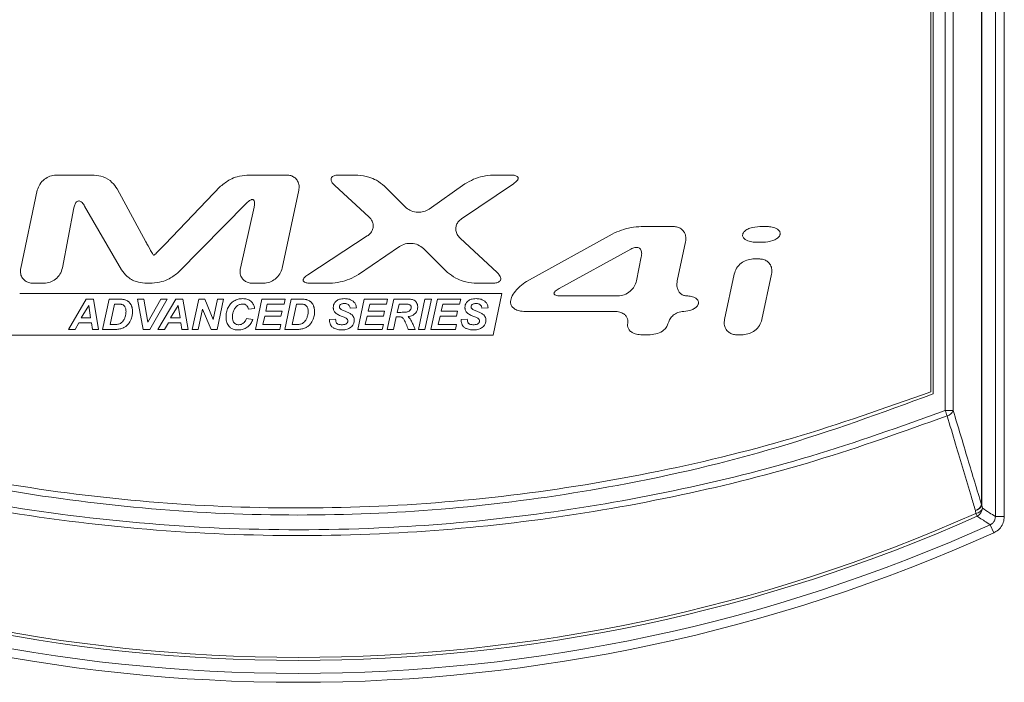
# Model space of a CAD drawing. Header units: millimetres. Extents: x 0 to 2100, y 0 to 1485.
# Tile 44 of 118: x 353 to 422, y 1059 to 1105. Entities that reach past the tile are written whole.
import ezdxf

# ---------------------------------------------------------------- set-up
doc = ezdxf.new("R2010")
doc.units = ezdxf.units.MM
doc.header["$LTSCALE"] = 5

msp = doc.modelspace()

# ---------------------------------------------------------------- linework, layer by layer
at = {"color": 7, "linetype": 'Continuous', "lineweight": 15}
for p, q in [((421.11, 1070.176), (421.11, 1244.014)), ((421.725, 1244.014), (421.725, 1070.176)), ((420.151, 1070.976), (420.151, 1243.08)), ((420.176, 1243.08), (420.176, 1070.976)), ((417.627, 1077.53), (417.627, 1241.113)), ((418.184, 1241.113), (418.184, 1077.53)), ((416.797, 1240.316), (416.797, 1078.688)), ((416.639, 1078.835), (416.639, 1239.774)), ((358.608, 1093.879), (355.962, 1093.879)), ((371.943, 1093.879), (369.195, 1093.879)), ((376.888, 1093.879), (375.579, 1093.879)), ((387.508, 1093.879), (386.26, 1093.879)), ((354.66, 1092.825), (353.512, 1087.424)), ((362.185, 1089.255), (360.199, 1092.931)), ((367.371, 1093.101), (363.524, 1089.085)), ((371.65, 1087.424), (372.797, 1092.825)), ((375.294, 1093.149), (377.657, 1090.973)), ((380.197, 1091.657), (378.73, 1093.118)), ((384.301, 1093.257), (381.841, 1091.518)), ((384.086, 1090.846), (387.692, 1093.277)), ((364.461, 1087.138), (369.177, 1091.929)), ((356.407, 1087.429), (357.2, 1091.604)), ((357.94, 1091.729), (360.49, 1087.304)), ((369.696, 1091.645), (368.744, 1087.422)), ((398.767, 1090.308), (396.545, 1090.308)), ((405.211, 1090.308), (404.774, 1090.308)), ((377.547, 1089.653), (373.422, 1086.96)), ((386.547, 1087.107), (383.981, 1089.506)), ((394.524, 1089.785), (388.598, 1086.496)), ((399.045, 1086.544), (399.621, 1089.254)), ((404.542, 1089.216), (404.979, 1089.216)), ((376.936, 1086.979), (379.781, 1088.925)), ((381.44, 1088.778), (383.12, 1087.126)), ((390.848, 1086.008), (395.82, 1088.741)), ((396.551, 1088.203), (396.217, 1086.546)), ((404.733, 1088.056), (404.295, 1088.056)), ((402.993, 1087.001), (402.323, 1083.852)), ((404.918, 1083.852), (405.586, 1087.001)), ((354.365, 1086.37), (355.127, 1086.37)), ((362.107, 1086.37), (362.626, 1086.37)), ((369.586, 1086.37), (370.347, 1086.37)), ((373.598, 1086.37), (374.968, 1086.37)), ((384.968, 1086.37), (386.256, 1086.37)), ((353.438, 1085.666), (386.877, 1085.666)), ((358.058, 1085.266), (356.827, 1083.165)), ((358.556, 1085.266), (358.058, 1085.266)), ((358.91, 1083.165), (358.556, 1085.266)), ((359.647, 1085.266), (359.191, 1083.165)), ((360.234, 1085.266), (359.647, 1085.266)), ((362.048, 1085.266), (361.601, 1085.266)), ((361.601, 1085.266), (361.991, 1083.165)), ((362.324, 1083.676), (362.048, 1085.266)), ((363.226, 1085.266), (362.324, 1083.676)), ((362.47, 1083.165), (363.67, 1085.266)), ((364.261, 1085.266), (363.029, 1083.165)), ((363.67, 1085.266), (363.226, 1085.266)), ((364.759, 1085.266), (364.261, 1085.266)), ((365.112, 1083.165), (364.759, 1085.266)), ((365.852, 1085.266), (365.398, 1083.165)), ((366.271, 1085.266), (365.852, 1085.266)), ((366.861, 1083.86), (366.271, 1085.266)), ((367.166, 1085.266), (366.861, 1083.86)), ((367.127, 1083.165), (367.582, 1085.266)), ((367.582, 1085.266), (367.166, 1085.266)), ((370.236, 1085.266), (369.781, 1083.165)), ((371.851, 1085.266), (370.236, 1085.266)), ((371.775, 1084.915), (371.851, 1085.266)), ((372.274, 1085.266), (371.818, 1083.165)), ((372.861, 1085.266), (372.274, 1085.266)), ((377.338, 1085.266), (376.883, 1083.165)), ((378.953, 1085.266), (377.338, 1085.266)), ((378.877, 1084.915), (378.953, 1085.266)), ((379.378, 1085.266), (378.922, 1083.164)), ((380.345, 1085.266), (379.378, 1085.266)), ((381.547, 1085.266), (381.091, 1083.165)), ((381.54, 1083.165), (381.995, 1085.266)), ((381.995, 1085.266), (381.547, 1085.266)), ((382.411, 1085.266), (381.956, 1083.165)), ((384.026, 1085.266), (382.411, 1085.266)), ((383.95, 1084.915), (384.026, 1085.266)), ((386.877, 1085.666), (386.267, 1082.774)), ((394.926, 1085.489), (390.982, 1085.489)), ((357.705, 1083.979), (358.231, 1084.824)), ((358.231, 1084.824), (358.357, 1083.979)), ((359.712, 1083.503), (360.018, 1084.919)), ((360.018, 1084.919), (360.278, 1084.919)), ((363.907, 1083.979), (364.433, 1084.824)), ((364.433, 1084.824), (364.56, 1083.979)), ((365.815, 1083.165), (366.121, 1084.577)), ((366.121, 1084.577), (366.71, 1083.165)), ((369.298, 1084.58), (369.727, 1084.621)), ((370.504, 1084.437), (370.608, 1084.915)), ((371.633, 1084.437), (370.504, 1084.437)), ((370.608, 1084.915), (371.775, 1084.915)), ((371.557, 1084.086), (371.633, 1084.437)), ((372.34, 1083.503), (372.646, 1084.919)), ((372.646, 1084.919), (372.906, 1084.919)), ((376.357, 1084.648), (376.787, 1084.667)), ((377.607, 1084.437), (377.711, 1084.915)), ((378.734, 1084.437), (377.607, 1084.437)), ((377.711, 1084.915), (378.877, 1084.915)), ((378.659, 1084.086), (378.734, 1084.437)), ((379.628, 1084.35), (379.75, 1084.914)), ((379.75, 1084.914), (380.242, 1084.914)), ((382.68, 1084.437), (382.784, 1084.915)), ((383.807, 1084.437), (382.68, 1084.437)), ((382.784, 1084.915), (383.95, 1084.915)), ((383.732, 1084.086), (383.807, 1084.437)), ((385.489, 1084.648), (385.919, 1084.667)), ((388.403, 1084.42), (394.698, 1084.42)), ((358.357, 1083.979), (357.705, 1083.979)), ((364.56, 1083.979), (363.907, 1083.979)), ((369.613, 1083.856), (369.161, 1083.921)), ((370.292, 1083.516), (370.429, 1084.086)), ((370.429, 1084.086), (371.557, 1084.086)), ((375.348, 1083.867), (374.922, 1083.846)), ((377.394, 1083.516), (377.531, 1084.086)), ((377.531, 1084.086), (378.659, 1084.086)), ((379.371, 1083.164), (379.559, 1084.035)), ((379.559, 1084.035), (379.742, 1084.035)), ((379.865, 1084.35), (379.628, 1084.35)), ((382.467, 1083.516), (382.604, 1084.086)), ((382.604, 1084.086), (383.732, 1084.086)), ((384.481, 1083.867), (384.054, 1083.846)), ((356.827, 1083.165), (357.287, 1083.165)), ((357.287, 1083.165), (357.549, 1083.629)), ((357.549, 1083.629), (358.412, 1083.629)), ((358.412, 1083.629), (358.485, 1083.165)), ((358.485, 1083.165), (358.91, 1083.165)), ((359.191, 1083.165), (359.959, 1083.165)), ((359.94, 1083.503), (359.712, 1083.503)), ((361.991, 1083.165), (362.47, 1083.165)), ((363.029, 1083.165), (363.49, 1083.165)), ((363.49, 1083.165), (363.751, 1083.629)), ((363.751, 1083.629), (364.615, 1083.629)), ((364.615, 1083.629), (364.687, 1083.165)), ((364.687, 1083.165), (365.112, 1083.165)), ((365.398, 1083.165), (365.815, 1083.165)), ((366.71, 1083.165), (367.127, 1083.165)), ((369.781, 1083.165), (371.482, 1083.165)), ((371.56, 1083.516), (370.292, 1083.516)), ((371.482, 1083.165), (371.56, 1083.516)), ((371.818, 1083.165), (372.586, 1083.165)), ((372.567, 1083.503), (372.34, 1083.503)), ((376.883, 1083.165), (378.585, 1083.165)), ((378.662, 1083.516), (377.394, 1083.516)), ((378.585, 1083.165), (378.662, 1083.516)), ((378.922, 1083.164), (379.371, 1083.164)), ((380.388, 1083.164), (380.87, 1083.164)), ((381.091, 1083.165), (381.54, 1083.165)), ((381.956, 1083.165), (383.657, 1083.165)), ((383.734, 1083.516), (382.467, 1083.516)), ((383.657, 1083.165), (383.734, 1083.516)), ((386.267, 1082.774), (352.829, 1082.774)), ((396.51, 1082.798), (397.171, 1082.798)), ((403.177, 1082.798), (403.615, 1082.798)), ((417.627, 1077.53), (418.184, 1077.53)), ((420.151, 1070.976), (420.176, 1070.976)), ((420.207, 1070.761), (420.176, 1070.976)), ((419.724, 1070.609), (419.754, 1070.394)), ((419.841, 1070.199), (419.754, 1070.394)), ((421.725, 1070.176), (421.11, 1070.176)), ((421.001, 1069.054), (420.748, 1069.615))]:
    msp.add_line(p, q, dxfattribs=at)
for centre, radius, start, end in [((408.574, 1074.047), 9.7, 18.75025, 21.04703), ((417.565, 1077.82), 0.683, 286.55762, 334.95494), ((419.531, 1071.266), 0.685, 286.37609, 334.94935), ((419.634, 1071.181), 0.579, 278.87733, 339.26927), ((419.665, 1070.966), 0.579, 278.86656, 339.26947), ((419.57, 1070.775), 0.636, 295.19854, 358.79476), ((372.764, 1175.971), 115.776, 246.00671, 293.99329), ((372.764, 1175.971), 115.562, 246.00671, 293.99329), ((372.764, 1175.971), 116.679, 245.71672, 294.28328), ((372.764, 1175.971), 117.295, 245.71672, 294.28328)]:
    msp.add_arc(centre, radius, start, end, dxfattribs=at)
for points, knots in [([(355.962, 1093.879), (355.815, 1093.863), (355.523, 1093.829), (355.13, 1093.591), (354.806, 1093.259), (354.707, 1092.965), (354.66, 1092.825)], [0, 0, 0, 0, 0.243876, 0.486481, 0.754327, 1, 1, 1, 1]), ([(360.199, 1092.931), (360.088, 1093.084), (359.833, 1093.435), (359.264, 1093.784), (358.815, 1093.849), (358.608, 1093.879)], [0, 0, 0, 0, 0.2951769, 0.6743986, 1, 1, 1, 1]), ([(369.195, 1093.879), (368.97, 1093.852), (368.565, 1093.804), (367.933, 1093.548), (367.582, 1093.268), (367.371, 1093.101)], [0, 0, 0, 0, 0.336142, 0.602804, 1, 1, 1, 1]), ([(372.797, 1092.825), (372.811, 1092.933), (372.838, 1093.151), (372.737, 1093.457), (372.548, 1093.686), (372.307, 1093.827), (372.097, 1093.876), (371.974, 1093.879), (371.943, 1093.879)], [0, 0, 0, 0, 0.207122, 0.415502, 0.594942, 0.764003, 0.941341, 1, 1, 1, 1]), ([(375.579, 1093.879), (375.485, 1093.875), (375.35, 1093.869), (375.184, 1093.81), (375.095, 1093.746), (375.046, 1093.666), (375.03, 1093.582), (375.048, 1093.47), (375.131, 1093.312), (375.232, 1093.212), (375.294, 1093.149)], [0, 0, 0, 0, 0.233468, 0.334879, 0.437357, 0.500771, 0.564264, 0.64624, 0.780236, 1, 1, 1, 1]), ([(378.73, 1093.118), (378.551, 1093.259), (378.225, 1093.516), (377.596, 1093.787), (377.149, 1093.845), (376.888, 1093.879)], [0, 0, 0, 0, 0.336538, 0.61193, 1, 1, 1, 1]), ([(386.26, 1093.879), (386.027, 1093.857), (385.569, 1093.812), (384.903, 1093.601), (384.504, 1093.372), (384.301, 1093.257)], [0, 0, 0, 0, 0.3370747, 0.6637315, 1, 1, 1, 1]), ([(387.692, 1093.277), (387.79, 1093.347), (387.911, 1093.433), (387.998, 1093.578), (388.015, 1093.643), (388.011, 1093.698), (387.988, 1093.747), (387.937, 1093.797), (387.803, 1093.86), (387.65, 1093.877), (387.533, 1093.879), (387.508, 1093.879)], [0, 0, 0, 0, 0.318594, 0.3925455, 0.4510661, 0.4948722, 0.5387875, 0.5935277, 0.6844185, 0.9330536, 1, 1, 1, 1]), ([(357.2, 1091.604), (357.221, 1091.693), (357.25, 1091.822), (357.335, 1091.972), (357.411, 1092.048), (357.493, 1092.081), (357.571, 1092.082), (357.667, 1092.049), (357.807, 1091.939), (357.887, 1091.814), (357.94, 1091.729)], [0, 0, 0, 0, 0.229938, 0.332025, 0.435245, 0.494523, 0.553927, 0.628019, 0.747799, 1, 1, 1, 1]), ([(369.177, 1091.929), (369.263, 1092.012), (369.367, 1092.112), (369.522, 1092.175), (369.586, 1092.182), (369.638, 1092.167), (369.676, 1092.139), (369.71, 1092.086), (369.742, 1091.956), (369.728, 1091.801), (369.703, 1091.682), (369.696, 1091.645)], [0, 0, 0, 0, 0.322147, 0.388968, 0.456488, 0.495393, 0.534393, 0.583445, 0.66561, 0.896453, 1, 1, 1, 1]), ([(381.841, 1091.518), (381.717, 1091.45), (381.47, 1091.314), (381.028, 1091.279), (380.606, 1091.367), (380.331, 1091.529), (380.215, 1091.639), (380.197, 1091.657)], [0, 0, 0, 0, 0.23698, 0.472939, 0.729816, 0.956962, 1, 1, 1, 1]), ([(377.657, 1090.973), (377.742, 1090.879), (377.886, 1090.718), (377.966, 1090.421), (377.946, 1090.159), (377.838, 1089.92), (377.693, 1089.756), (377.584, 1089.679), (377.547, 1089.653)], [0, 0, 0, 0, 0.243123, 0.412229, 0.581737, 0.742787, 0.912341, 1, 1, 1, 1]), ([(383.981, 1089.506), (383.907, 1089.587), (383.772, 1089.737), (383.678, 1090.022), (383.683, 1090.297), (383.784, 1090.55), (383.93, 1090.731), (384.044, 1090.815), (384.086, 1090.846)], [0, 0, 0, 0, 0.207829, 0.384522, 0.5617, 0.727728, 0.89899, 1, 1, 1, 1]), ([(396.545, 1090.308), (396.31, 1090.289), (395.844, 1090.251), (395.161, 1090.074), (394.738, 1089.882), (394.524, 1089.785)], [0, 0, 0, 0, 0.337339, 0.665481, 1, 1, 1, 1]), ([(399.621, 1089.254), (399.634, 1089.362), (399.662, 1089.579), (399.561, 1089.884), (399.373, 1090.113), (399.132, 1090.255), (398.922, 1090.304), (398.798, 1090.307), (398.767, 1090.308)], [0, 0, 0, 0, 0.206714, 0.414667, 0.59414, 0.763455, 0.940946, 1, 1, 1, 1]), ([(404.774, 1090.308), (404.539, 1090.288), (404.2, 1090.26), (403.836, 1090.084), (403.675, 1089.949), (403.603, 1089.844), (403.585, 1089.782), (403.58, 1089.762)], [0, 0, 0, 0, 0.503813, 0.729809, 0.861499, 0.954253, 1, 1, 1, 1]), ([(406.173, 1089.762), (406.177, 1089.794), (406.184, 1089.859), (406.147, 1089.963), (406.056, 1090.077), (405.851, 1090.208), (405.553, 1090.293), (405.318, 1090.303), (405.211, 1090.308)], [0, 0, 0, 0, 0.078567, 0.157139, 0.260056, 0.427619, 0.741075, 1, 1, 1, 1]), ([(362.737, 1088.306), (362.736, 1088.307), (362.735, 1088.307), (362.731, 1088.31), (362.719, 1088.324), (362.675, 1088.388), (362.516, 1088.652), (362.347, 1088.955), (362.21, 1089.208), (362.185, 1089.255)], [0, 0, 0, 0, 0.000838, 0.003057, 0.013176, 0.053323, 0.213632, 0.854641, 1, 1, 1, 1]), ([(403.58, 1089.762), (403.576, 1089.729), (403.569, 1089.664), (403.606, 1089.561), (403.697, 1089.447), (403.902, 1089.316), (404.2, 1089.231), (404.435, 1089.221), (404.542, 1089.216)], [0, 0, 0, 0, 0.078539, 0.157086, 0.259878, 0.427224, 0.740517, 1, 1, 1, 1]), ([(404.979, 1089.216), (405.213, 1089.236), (405.553, 1089.264), (405.917, 1089.44), (406.078, 1089.575), (406.151, 1089.68), (406.168, 1089.742), (406.173, 1089.762)], [0, 0, 0, 0, 0.503486, 0.729745, 0.862036, 0.955325, 1, 1, 1, 1]), ([(363.524, 1089.085), (363.421, 1088.978), (363.241, 1088.792), (363.023, 1088.571), (362.887, 1088.438), (362.818, 1088.373), (362.78, 1088.339), (362.759, 1088.321), (362.748, 1088.313), (362.742, 1088.309), (362.739, 1088.307), (362.737, 1088.307), (362.737, 1088.306)], [0, 0, 0, 0, 0.40164, 0.70035, 0.841111, 0.916876, 0.957313, 0.97869, 0.989858, 0.995607, 0.998512, 1, 1, 1, 1]), ([(379.781, 1088.925), (379.909, 1088.993), (380.164, 1089.128), (380.615, 1089.154), (381.069, 1089.063), (381.317, 1088.872), (381.44, 1088.778)], [0, 0, 0, 0, 0.240827, 0.480486, 0.743599, 1, 1, 1, 1]), ([(395.82, 1088.741), (395.913, 1088.785), (396.046, 1088.85), (396.239, 1088.867), (396.364, 1088.841), (396.46, 1088.775), (396.531, 1088.678), (396.58, 1088.515), (396.577, 1088.348), (396.557, 1088.235), (396.551, 1088.203)], [0, 0, 0, 0, 0.238766, 0.344338, 0.450852, 0.53157, 0.612158, 0.729318, 0.92548, 1, 1, 1, 1]), ([(404.295, 1088.056), (404.149, 1088.039), (403.856, 1088.005), (403.462, 1087.768), (403.139, 1087.435), (403.04, 1087.142), (402.993, 1087.001)], [0, 0, 0, 0, 0.244238, 0.487225, 0.755078, 1, 1, 1, 1]), ([(405.586, 1087.001), (405.6, 1087.11), (405.627, 1087.327), (405.527, 1087.634), (405.338, 1087.862), (405.097, 1088.003), (404.888, 1088.052), (404.764, 1088.055), (404.733, 1088.056)], [0, 0, 0, 0, 0.207243, 0.41576, 0.594963, 0.763764, 0.940989, 1, 1, 1, 1]), ([(353.512, 1087.424), (353.498, 1087.316), (353.471, 1087.099), (353.571, 1086.793), (353.759, 1086.564), (354, 1086.423), (354.21, 1086.374), (354.334, 1086.371), (354.365, 1086.37)], [0, 0, 0, 0, 0.206792, 0.414838, 0.594083, 0.763109, 0.940461, 1, 1, 1, 1]), ([(355.127, 1086.37), (355.27, 1086.386), (355.556, 1086.418), (355.94, 1086.65), (356.263, 1086.982), (356.359, 1087.28), (356.407, 1087.429)], [0, 0, 0, 0, 0.239816, 0.478493, 0.740124, 1, 1, 1, 1]), ([(360.49, 1087.304), (360.611, 1087.148), (360.888, 1086.79), (361.47, 1086.456), (361.915, 1086.396), (362.107, 1086.37)], [0, 0, 0, 0, 0.305796, 0.699354, 1, 1, 1, 1]), ([(362.626, 1086.37), (362.852, 1086.397), (363.261, 1086.445), (363.896, 1086.699), (364.251, 1086.975), (364.461, 1087.138)], [0, 0, 0, 0, 0.336147, 0.607801, 1, 1, 1, 1]), ([(368.744, 1087.422), (368.729, 1087.314), (368.699, 1087.097), (368.797, 1086.791), (368.983, 1086.563), (369.22, 1086.423), (369.429, 1086.374), (369.553, 1086.371), (369.586, 1086.37)], [0, 0, 0, 0, 0.207884, 0.417136, 0.594873, 0.761435, 0.936775, 1, 1, 1, 1]), ([(370.347, 1086.37), (370.494, 1086.387), (370.786, 1086.42), (371.179, 1086.658), (371.503, 1086.99), (371.602, 1087.284), (371.65, 1087.424)], [0, 0, 0, 0, 0.243855, 0.486429, 0.754414, 1, 1, 1, 1]), ([(373.422, 1086.96), (373.324, 1086.891), (373.203, 1086.807), (373.114, 1086.666), (373.094, 1086.604), (373.097, 1086.55), (373.117, 1086.503), (373.164, 1086.456), (373.286, 1086.394), (373.44, 1086.373), (373.561, 1086.371), (373.598, 1086.37)], [0, 0, 0, 0, 0.320047, 0.391282, 0.450159, 0.492415, 0.534805, 0.586204, 0.670518, 0.898917, 1, 1, 1, 1]), ([(374.968, 1086.37), (375.201, 1086.392), (375.66, 1086.435), (376.328, 1086.642), (376.731, 1086.866), (376.936, 1086.979)], [0, 0, 0, 0, 0.33683, 0.663852, 1, 1, 1, 1]), ([(383.12, 1087.126), (383.3, 1086.986), (383.63, 1086.729), (384.261, 1086.461), (384.708, 1086.404), (384.968, 1086.37)], [0, 0, 0, 0, 0.3362986, 0.6142509, 1, 1, 1, 1]), ([(386.256, 1086.37), (386.351, 1086.374), (386.487, 1086.38), (386.653, 1086.441), (386.743, 1086.506), (386.792, 1086.588), (386.808, 1086.674), (386.788, 1086.789), (386.705, 1086.946), (386.607, 1087.046), (386.547, 1087.107)], [0, 0, 0, 0, 0.23394, 0.335534, 0.438194, 0.502591, 0.567052, 0.651163, 0.789188, 1, 1, 1, 1]), ([(388.598, 1086.496), (388.436, 1086.389), (388.146, 1086.196), (387.797, 1085.809), (387.573, 1085.483), (387.508, 1085.256), (387.49, 1085.196)], [0, 0, 0, 0, 0.333206, 0.595736, 0.892736, 1, 1, 1, 1]), ([(396.217, 1086.546), (396.172, 1086.408), (396.083, 1086.131), (395.777, 1085.797), (395.388, 1085.545), (395.078, 1085.507), (394.926, 1085.489)], [0, 0, 0, 0, 0.241403, 0.481574, 0.746326, 1, 1, 1, 1]), ([(399.723, 1085.489), (399.646, 1085.495), (399.493, 1085.509), (399.292, 1085.623), (399.14, 1085.795), (399.034, 1086.036), (399.004, 1086.297), (399.034, 1086.475), (399.045, 1086.544)], [0, 0, 0, 0, 0.1578813, 0.3163059, 0.4661786, 0.6260076, 0.8556528, 1, 1, 1, 1]), ([(390.982, 1085.489), (390.881, 1085.491), (390.74, 1085.495), (390.59, 1085.544), (390.532, 1085.583), (390.504, 1085.617), (390.493, 1085.655), (390.496, 1085.696), (390.52, 1085.755), (390.626, 1085.879), (390.751, 1085.952), (390.848, 1086.008)], [0, 0, 0, 0, 0.284967, 0.393205, 0.437304, 0.481847, 0.513644, 0.545379, 0.595004, 0.689795, 1, 1, 1, 1]), ([(360.547, 1085.259), (360.527, 1085.26), (360.464, 1085.264), (360.36, 1085.265), (360.276, 1085.266), (360.234, 1085.266)], [0, 0, 0, 0, 0.19574, 0.597777, 1, 1, 1, 1]), ([(360.789, 1085.206), (360.767, 1085.213), (360.724, 1085.228), (360.644, 1085.247), (360.584, 1085.254), (360.547, 1085.259)], [0, 0, 0, 0, 0.274091, 0.548106, 1, 1, 1, 1]), ([(360.982, 1085.093), (360.967, 1085.105), (360.937, 1085.128), (360.874, 1085.169), (360.823, 1085.191), (360.789, 1085.206)], [0, 0, 0, 0, 0.252809, 0.50563, 1, 1, 1, 1]), ([(361.132, 1084.919), (361.121, 1084.936), (361.099, 1084.969), (361.051, 1085.03), (361.009, 1085.068), (360.982, 1085.093)], [0, 0, 0, 0, 0.259783, 0.519592, 1, 1, 1, 1]), ([(368.316, 1085.144), (368.269, 1085.113), (368.176, 1085.052), (368.025, 1084.905), (367.947, 1084.773), (367.898, 1084.689)], [0, 0, 0, 0, 0.267443, 0.534919, 1, 1, 1, 1]), ([(368.899, 1085.301), (368.846, 1085.299), (368.741, 1085.295), (368.54, 1085.255), (368.404, 1085.188), (368.316, 1085.144)], [0, 0, 0, 0, 0.25879, 0.517673, 1, 1, 1, 1]), ([(369.471, 1085.119), (369.422, 1085.154), (369.299, 1085.242), (369.096, 1085.294), (368.951, 1085.299), (368.899, 1085.301)], [0, 0, 0, 0, 0.291007, 0.740113, 1, 1, 1, 1]), ([(369.727, 1084.621), (369.719, 1084.673), (369.696, 1084.808), (369.61, 1084.986), (369.51, 1085.081), (369.471, 1085.119)], [0, 0, 0, 0, 0.277952, 0.716333, 1, 1, 1, 1]), ([(373.175, 1085.259), (373.154, 1085.26), (373.092, 1085.264), (372.987, 1085.265), (372.903, 1085.266), (372.861, 1085.266)], [0, 0, 0, 0, 0.195762, 0.597788, 1, 1, 1, 1]), ([(373.416, 1085.206), (373.395, 1085.213), (373.352, 1085.228), (373.271, 1085.247), (373.212, 1085.254), (373.175, 1085.259)], [0, 0, 0, 0, 0.274119, 0.548163, 1, 1, 1, 1]), ([(373.609, 1085.093), (373.594, 1085.105), (373.565, 1085.128), (373.502, 1085.169), (373.45, 1085.191), (373.416, 1085.206)], [0, 0, 0, 0, 0.252829, 0.505669, 1, 1, 1, 1]), ([(373.759, 1084.919), (373.748, 1084.936), (373.726, 1084.969), (373.679, 1085.03), (373.637, 1085.068), (373.609, 1085.093)], [0, 0, 0, 0, 0.259777, 0.519586, 1, 1, 1, 1]), ([(375.385, 1085.127), (375.354, 1085.096), (375.278, 1085.022), (375.2, 1084.869), (375.191, 1084.747), (375.186, 1084.687)], [0, 0, 0, 0, 0.26779, 0.636766, 1, 1, 1, 1]), ([(375.962, 1085.302), (375.899, 1085.3), (375.785, 1085.296), (375.595, 1085.255), (375.463, 1085.193), (375.394, 1085.134), (375.385, 1085.127)], [0, 0, 0, 0, 0.307767, 0.556153, 0.946024, 1, 1, 1, 1]), ([(376.556, 1085.128), (376.502, 1085.164), (376.365, 1085.257), (376.152, 1085.297), (376.007, 1085.3), (375.962, 1085.302)], [0, 0, 0, 0, 0.307954, 0.783787, 1, 1, 1, 1]), ([(376.787, 1084.667), (376.781, 1084.715), (376.766, 1084.833), (376.691, 1084.999), (376.598, 1085.088), (376.556, 1085.128)], [0, 0, 0, 0, 0.273254, 0.673772, 1, 1, 1, 1]), ([(380.734, 1085.216), (380.694, 1085.228), (380.61, 1085.251), (380.479, 1085.264), (380.39, 1085.265), (380.345, 1085.266)], [0, 0, 0, 0, 0.318936, 0.658116, 1, 1, 1, 1]), ([(380.958, 1085.035), (380.943, 1085.056), (380.914, 1085.098), (380.842, 1085.166), (380.777, 1085.196), (380.734, 1085.216)], [0, 0, 0, 0, 0.268536, 0.518846, 1, 1, 1, 1]), ([(384.518, 1085.127), (384.486, 1085.096), (384.411, 1085.022), (384.333, 1084.87), (384.323, 1084.748), (384.318, 1084.687)], [0, 0, 0, 0, 0.267885, 0.635395, 1, 1, 1, 1]), ([(385.094, 1085.302), (385.031, 1085.3), (384.917, 1085.296), (384.727, 1085.255), (384.596, 1085.193), (384.526, 1085.134), (384.518, 1085.127)], [0, 0, 0, 0, 0.308315, 0.556235, 0.945193, 1, 1, 1, 1]), ([(385.688, 1085.128), (385.634, 1085.164), (385.497, 1085.257), (385.284, 1085.297), (385.14, 1085.3), (385.094, 1085.302)], [0, 0, 0, 0, 0.308134, 0.78344, 1, 1, 1, 1]), ([(385.919, 1084.667), (385.913, 1084.715), (385.898, 1084.833), (385.823, 1084.999), (385.73, 1085.088), (385.688, 1085.128)], [0, 0, 0, 0, 0.273178, 0.671676, 1, 1, 1, 1]), ([(387.49, 1085.196), (387.483, 1085.135), (387.468, 1085.014), (387.526, 1084.838), (387.647, 1084.671), (387.865, 1084.516), (388.136, 1084.431), (388.329, 1084.423), (388.403, 1084.42)], [0, 0, 0, 0, 0.131874, 0.264061, 0.392216, 0.578168, 0.836959, 1, 1, 1, 1]), ([(400.511, 1084.954), (400.515, 1084.994), (400.523, 1085.074), (400.473, 1085.195), (400.365, 1085.316), (400.153, 1085.434), (399.922, 1085.484), (399.763, 1085.488), (399.723, 1085.489)], [0, 0, 0, 0, 0.110603, 0.221249, 0.353158, 0.555396, 0.887967, 1, 1, 1, 1]), ([(360.278, 1084.919), (360.311, 1084.919), (360.374, 1084.918), (360.466, 1084.913), (360.524, 1084.9), (360.553, 1084.893)], [0, 0, 0, 0, 0.357494, 0.676937, 1, 1, 1, 1]), ([(360.553, 1084.893), (360.574, 1084.884), (360.631, 1084.861), (360.693, 1084.806), (360.727, 1084.759), (360.738, 1084.743)], [0, 0, 0, 0, 0.281042, 0.759495, 1, 1, 1, 1]), ([(360.813, 1084.408), (360.812, 1084.364), (360.81, 1084.276), (360.788, 1084.121), (360.747, 1084.016), (360.723, 1083.952)], [0, 0, 0, 0, 0.2807272, 0.5616021, 1, 1, 1, 1]), ([(360.738, 1084.743), (360.756, 1084.71), (360.791, 1084.641), (360.81, 1084.525), (360.812, 1084.447), (360.813, 1084.408)], [0, 0, 0, 0, 0.324997, 0.658505, 1, 1, 1, 1]), ([(361.229, 1084.684), (361.223, 1084.706), (361.211, 1084.751), (361.181, 1084.83), (361.151, 1084.885), (361.132, 1084.919)], [0, 0, 0, 0, 0.269657, 0.539357, 1, 1, 1, 1]), ([(361.264, 1084.395), (361.263, 1084.421), (361.262, 1084.473), (361.254, 1084.571), (361.239, 1084.64), (361.229, 1084.684)], [0, 0, 0, 0, 0.269288, 0.538605, 1, 1, 1, 1]), ([(367.898, 1084.689), (367.873, 1084.635), (367.823, 1084.526), (367.762, 1084.307), (367.753, 1084.14), (367.747, 1084.034)], [0, 0, 0, 0, 0.264387, 0.528764, 1, 1, 1, 1]), ([(368.188, 1084.017), (368.19, 1084.059), (368.192, 1084.143), (368.219, 1084.3), (368.259, 1084.409), (368.285, 1084.48)], [0, 0, 0, 0, 0.264131, 0.528233, 1, 1, 1, 1]), ([(368.285, 1084.48), (368.302, 1084.518), (368.337, 1084.594), (368.416, 1084.716), (368.496, 1084.781), (368.543, 1084.82)], [0, 0, 0, 0, 0.290405, 0.581164, 1, 1, 1, 1]), ([(368.543, 1084.82), (368.57, 1084.837), (368.626, 1084.871), (368.741, 1084.917), (368.831, 1084.924), (368.889, 1084.929)], [0, 0, 0, 0, 0.264441, 0.52906, 1, 1, 1, 1]), ([(368.889, 1084.929), (368.918, 1084.928), (368.971, 1084.926), (369.066, 1084.906), (369.124, 1084.87), (369.161, 1084.847)], [0, 0, 0, 0, 0.294549, 0.550253, 1, 1, 1, 1]), ([(369.161, 1084.847), (369.183, 1084.824), (369.24, 1084.767), (369.278, 1084.67), (369.293, 1084.601), (369.298, 1084.58)], [0, 0, 0, 0, 0.311128, 0.786841, 1, 1, 1, 1]), ([(372.906, 1084.919), (372.939, 1084.919), (373.001, 1084.918), (373.094, 1084.913), (373.152, 1084.9), (373.181, 1084.893)], [0, 0, 0, 0, 0.357534, 0.676957, 1, 1, 1, 1]), ([(373.181, 1084.893), (373.202, 1084.884), (373.258, 1084.861), (373.321, 1084.806), (373.354, 1084.759), (373.366, 1084.743)], [0, 0, 0, 0, 0.281061, 0.759505, 1, 1, 1, 1]), ([(373.441, 1084.408), (373.44, 1084.364), (373.437, 1084.276), (373.415, 1084.121), (373.375, 1084.016), (373.35, 1083.952)], [0, 0, 0, 0, 0.280729, 0.561605, 1, 1, 1, 1]), ([(373.366, 1084.743), (373.383, 1084.71), (373.418, 1084.641), (373.437, 1084.525), (373.44, 1084.447), (373.441, 1084.408)], [0, 0, 0, 0, 0.324999, 0.658507, 1, 1, 1, 1]), ([(373.857, 1084.684), (373.851, 1084.706), (373.838, 1084.751), (373.808, 1084.83), (373.778, 1084.885), (373.759, 1084.919)], [0, 0, 0, 0, 0.2696612, 0.5393647, 1, 1, 1, 1]), ([(373.891, 1084.395), (373.891, 1084.421), (373.89, 1084.473), (373.881, 1084.571), (373.866, 1084.64), (373.857, 1084.684)], [0, 0, 0, 0, 0.2692886, 0.5386064, 1, 1, 1, 1]), ([(375.186, 1084.687), (375.187, 1084.662), (375.189, 1084.611), (375.206, 1084.519), (375.235, 1084.459), (375.253, 1084.421)], [0, 0, 0, 0, 0.275653, 0.551495, 1, 1, 1, 1]), ([(375.253, 1084.421), (375.266, 1084.402), (375.29, 1084.364), (375.349, 1084.298), (375.402, 1084.261), (375.437, 1084.238)], [0, 0, 0, 0, 0.260745, 0.521525, 1, 1, 1, 1]), ([(375.614, 1084.737), (375.615, 1084.752), (375.617, 1084.789), (375.64, 1084.842), (375.671, 1084.877), (375.69, 1084.893), (375.694, 1084.896)], [0, 0, 0, 0, 0.251561, 0.58867, 0.925943, 1, 1, 1, 1]), ([(375.687, 1084.588), (375.676, 1084.598), (375.65, 1084.622), (375.62, 1084.673), (375.616, 1084.715), (375.614, 1084.737)], [0, 0, 0, 0, 0.259332, 0.620655, 1, 1, 1, 1]), ([(376.009, 1084.423), (375.968, 1084.441), (375.892, 1084.474), (375.782, 1084.525), (375.719, 1084.567), (375.687, 1084.588)], [0, 0, 0, 0, 0.372869, 0.685106, 1, 1, 1, 1]), ([(375.694, 1084.896), (375.722, 1084.912), (375.776, 1084.943), (375.868, 1084.956), (375.928, 1084.958), (375.959, 1084.959)], [0, 0, 0, 0, 0.343009, 0.66762, 1, 1, 1, 1]), ([(375.959, 1084.959), (375.991, 1084.958), (376.049, 1084.956), (376.141, 1084.938), (376.205, 1084.91), (376.239, 1084.883), (376.244, 1084.879)], [0, 0, 0, 0, 0.313957, 0.577014, 0.931084, 1, 1, 1, 1]), ([(376.488, 1084.169), (376.461, 1084.19), (376.376, 1084.257), (376.212, 1084.336), (376.077, 1084.394), (376.009, 1084.423)], [0, 0, 0, 0, 0.1888433, 0.5926968, 1, 1, 1, 1]), ([(376.244, 1084.879), (376.263, 1084.861), (376.306, 1084.818), (376.344, 1084.736), (376.353, 1084.675), (376.357, 1084.648)], [0, 0, 0, 0, 0.290887, 0.694113, 1, 1, 1, 1]), ([(380.242, 1084.914), (380.275, 1084.914), (380.335, 1084.913), (380.423, 1084.907), (380.474, 1084.889), (380.5, 1084.88)], [0, 0, 0, 0, 0.379501, 0.685888, 1, 1, 1, 1]), ([(380.529, 1084.522), (380.516, 1084.506), (380.489, 1084.474), (380.428, 1084.427), (380.377, 1084.405), (380.345, 1084.391)], [0, 0, 0, 0, 0.274432, 0.542111, 1, 1, 1, 1]), ([(380.5, 1084.88), (380.519, 1084.867), (380.556, 1084.841), (380.591, 1084.778), (380.594, 1084.732), (380.596, 1084.708)], [0, 0, 0, 0, 0.329045, 0.660641, 1, 1, 1, 1]), ([(380.596, 1084.708), (380.595, 1084.69), (380.592, 1084.639), (380.566, 1084.575), (380.539, 1084.535), (380.529, 1084.522)], [0, 0, 0, 0, 0.277677, 0.761755, 1, 1, 1, 1]), ([(380.877, 1084.274), (380.906, 1084.308), (380.977, 1084.392), (381.035, 1084.548), (381.041, 1084.664), (381.044, 1084.715)], [0, 0, 0, 0, 0.278824, 0.681696, 1, 1, 1, 1]), ([(381.044, 1084.715), (381.042, 1084.747), (381.04, 1084.809), (381.019, 1084.92), (380.981, 1084.991), (380.958, 1085.035)], [0, 0, 0, 0, 0.280516, 0.561312, 1, 1, 1, 1]), ([(384.318, 1084.687), (384.319, 1084.662), (384.321, 1084.611), (384.338, 1084.519), (384.367, 1084.459), (384.385, 1084.421)], [0, 0, 0, 0, 0.275705, 0.551603, 1, 1, 1, 1]), ([(384.385, 1084.421), (384.398, 1084.402), (384.422, 1084.364), (384.481, 1084.299), (384.534, 1084.262), (384.569, 1084.238)], [0, 0, 0, 0, 0.259992, 0.520003, 1, 1, 1, 1]), ([(384.747, 1084.737), (384.748, 1084.752), (384.75, 1084.789), (384.772, 1084.842), (384.803, 1084.877), (384.822, 1084.893), (384.826, 1084.896)], [0, 0, 0, 0, 0.252114, 0.590781, 0.929398, 1, 1, 1, 1]), ([(384.819, 1084.588), (384.809, 1084.598), (384.783, 1084.621), (384.755, 1084.669), (384.747, 1084.712), (384.747, 1084.734), (384.747, 1084.737)], [0, 0, 0, 0, 0.253972, 0.607299, 0.956514, 1, 1, 1, 1]), ([(385.142, 1084.423), (385.1, 1084.441), (385.024, 1084.473), (384.914, 1084.525), (384.851, 1084.567), (384.819, 1084.588)], [0, 0, 0, 0, 0.373053, 0.685181, 1, 1, 1, 1]), ([(384.826, 1084.896), (384.854, 1084.912), (384.908, 1084.943), (385, 1084.956), (385.061, 1084.958), (385.091, 1084.959)], [0, 0, 0, 0, 0.343657, 0.667965, 1, 1, 1, 1]), ([(385.091, 1084.959), (385.123, 1084.958), (385.181, 1084.956), (385.281, 1084.938), (385.34, 1084.901), (385.377, 1084.879)], [0, 0, 0, 0, 0.312673, 0.578118, 1, 1, 1, 1]), ([(385.62, 1084.169), (385.593, 1084.19), (385.509, 1084.257), (385.344, 1084.335), (385.209, 1084.394), (385.142, 1084.423)], [0, 0, 0, 0, 0.188476, 0.592532, 1, 1, 1, 1]), ([(385.377, 1084.879), (385.395, 1084.861), (385.439, 1084.818), (385.476, 1084.736), (385.485, 1084.674), (385.489, 1084.648)], [0, 0, 0, 0, 0.291197, 0.694759, 1, 1, 1, 1]), ([(394.698, 1084.42), (394.822, 1084.41), (395.046, 1084.394), (395.324, 1084.264), (395.504, 1084.097), (395.602, 1083.909), (395.625, 1083.741), (395.609, 1083.643), (395.604, 1083.609)], [0, 0, 0, 0, 0.26636, 0.478416, 0.645235, 0.785817, 0.926708, 1, 1, 1, 1]), ([(398.421, 1083.609), (398.457, 1083.713), (398.528, 1083.92), (398.768, 1084.168), (399.088, 1084.37), (399.353, 1084.402), (399.495, 1084.42)], [0, 0, 0, 0, 0.226198, 0.450761, 0.705194, 1, 1, 1, 1]), ([(399.495, 1084.42), (399.687, 1084.439), (399.971, 1084.467), (400.282, 1084.636), (400.433, 1084.776), (400.494, 1084.887), (400.508, 1084.943), (400.511, 1084.954)], [0, 0, 0, 0, 0.470144, 0.69374, 0.859063, 0.972437, 1, 1, 1, 1]), ([(360.723, 1083.952), (360.707, 1083.92), (360.675, 1083.856), (360.605, 1083.748), (360.54, 1083.682), (360.5, 1083.642)], [0, 0, 0, 0, 0.278607, 0.557329, 1, 1, 1, 1]), ([(360.791, 1083.374), (360.829, 1083.406), (360.905, 1083.469), (361.023, 1083.606), (361.088, 1083.72), (361.129, 1083.792)], [0, 0, 0, 0, 0.2732453, 0.5463752, 1, 1, 1, 1]), ([(361.129, 1083.792), (361.152, 1083.843), (361.2, 1083.947), (361.252, 1084.149), (361.259, 1084.3), (361.264, 1084.395)], [0, 0, 0, 0, 0.273437, 0.546771, 1, 1, 1, 1]), ([(367.747, 1084.034), (367.75, 1083.96), (367.757, 1083.775), (367.828, 1083.534), (367.935, 1083.404), (367.972, 1083.359)], [0, 0, 0, 0, 0.3050559, 0.763542, 1, 1, 1, 1]), ([(368.314, 1083.628), (368.288, 1083.662), (368.226, 1083.745), (368.193, 1083.885), (368.189, 1083.981), (368.188, 1084.017)], [0, 0, 0, 0, 0.3058175, 0.7410133, 1, 1, 1, 1]), ([(369.161, 1083.921), (369.148, 1083.886), (369.122, 1083.816), (369.056, 1083.7), (368.987, 1083.637), (368.945, 1083.599)], [0, 0, 0, 0, 0.286876, 0.572335, 1, 1, 1, 1]), ([(369.216, 1083.315), (369.266, 1083.354), (369.362, 1083.431), (369.504, 1083.61), (369.571, 1083.76), (369.613, 1083.856)], [0, 0, 0, 0, 0.279187, 0.539769, 1, 1, 1, 1]), ([(373.35, 1083.952), (373.334, 1083.92), (373.302, 1083.856), (373.232, 1083.748), (373.167, 1083.682), (373.127, 1083.642)], [0, 0, 0, 0, 0.278618, 0.55735, 1, 1, 1, 1]), ([(373.418, 1083.374), (373.456, 1083.406), (373.532, 1083.469), (373.651, 1083.606), (373.716, 1083.72), (373.756, 1083.792)], [0, 0, 0, 0, 0.273257, 0.546398, 1, 1, 1, 1]), ([(373.756, 1083.792), (373.78, 1083.843), (373.827, 1083.947), (373.879, 1084.149), (373.887, 1084.3), (373.891, 1084.395)], [0, 0, 0, 0, 0.273439, 0.546774, 1, 1, 1, 1]), ([(374.922, 1083.846), (374.922, 1083.81), (374.922, 1083.74), (374.941, 1083.612), (374.978, 1083.526), (375.001, 1083.473)], [0, 0, 0, 0, 0.274464, 0.549111, 1, 1, 1, 1]), ([(375.419, 1083.602), (375.405, 1083.624), (375.373, 1083.673), (375.356, 1083.766), (375.351, 1083.833), (375.348, 1083.867)], [0, 0, 0, 0, 0.272873, 0.631433, 1, 1, 1, 1]), ([(375.437, 1084.238), (375.477, 1084.215), (375.557, 1084.171), (375.681, 1084.114), (375.765, 1084.078), (375.807, 1084.061)], [0, 0, 0, 0, 0.334772, 0.667194, 1, 1, 1, 1]), ([(375.807, 1084.061), (375.849, 1084.043), (375.923, 1084.011), (376.028, 1083.963), (376.087, 1083.926), (376.117, 1083.907)], [0, 0, 0, 0, 0.395793, 0.696889, 1, 1, 1, 1]), ([(376.197, 1083.75), (376.196, 1083.732), (376.193, 1083.69), (376.162, 1083.623), (376.122, 1083.587), (376.099, 1083.566)], [0, 0, 0, 0, 0.251253, 0.575585, 1, 1, 1, 1]), ([(376.117, 1083.907), (376.128, 1083.897), (376.157, 1083.872), (376.19, 1083.818), (376.195, 1083.773), (376.197, 1083.75)], [0, 0, 0, 0, 0.254589, 0.623783, 1, 1, 1, 1]), ([(376.413, 1083.326), (376.448, 1083.359), (376.532, 1083.44), (376.624, 1083.603), (376.635, 1083.737), (376.641, 1083.801)], [0, 0, 0, 0, 0.267266, 0.64534, 1, 1, 1, 1]), ([(376.641, 1083.801), (376.639, 1083.839), (376.634, 1083.93), (376.586, 1084.063), (376.519, 1084.136), (376.488, 1084.169)], [0, 0, 0, 0, 0.2759664, 0.6697832, 1, 1, 1, 1]), ([(379.742, 1084.035), (379.768, 1084.034), (379.819, 1084.033), (379.896, 1084.024), (379.942, 1084.004), (379.965, 1083.993)], [0, 0, 0, 0, 0.348381, 0.667621, 1, 1, 1, 1]), ([(380.345, 1084.391), (380.315, 1084.384), (380.223, 1084.361), (380.061, 1084.353), (379.931, 1084.351), (379.865, 1084.35)], [0, 0, 0, 0, 0.188142, 0.592645, 1, 1, 1, 1]), ([(379.965, 1083.993), (379.994, 1083.968), (380.051, 1083.919), (380.112, 1083.822), (380.145, 1083.754), (380.161, 1083.719)], [0, 0, 0, 0, 0.332856, 0.663489, 1, 1, 1, 1]), ([(380.161, 1083.719), (380.189, 1083.656), (380.244, 1083.534), (380.322, 1083.35), (380.366, 1083.226), (380.388, 1083.164)], [0, 0, 0, 0, 0.3447384, 0.6721416, 1, 1, 1, 1]), ([(380.374, 1084.058), (380.43, 1084.067), (380.533, 1084.083), (380.712, 1084.141), (380.814, 1084.223), (380.877, 1084.274)], [0, 0, 0, 0, 0.305454, 0.566734, 1, 1, 1, 1]), ([(380.536, 1083.861), (380.523, 1083.881), (380.497, 1083.921), (380.445, 1083.989), (380.4, 1084.032), (380.374, 1084.058)], [0, 0, 0, 0, 0.281627, 0.563321, 1, 1, 1, 1]), ([(380.87, 1083.164), (380.838, 1083.239), (380.773, 1083.395), (380.666, 1083.63), (380.579, 1083.784), (380.536, 1083.861)], [0, 0, 0, 0, 0.314458, 0.656679, 1, 1, 1, 1]), ([(384.054, 1083.846), (384.054, 1083.81), (384.054, 1083.74), (384.073, 1083.612), (384.11, 1083.526), (384.133, 1083.473)], [0, 0, 0, 0, 0.27458, 0.549332, 1, 1, 1, 1]), ([(384.55, 1083.602), (384.537, 1083.624), (384.505, 1083.674), (384.488, 1083.767), (384.483, 1083.833), (384.481, 1083.867)], [0, 0, 0, 0, 0.2759403, 0.6329497, 1, 1, 1, 1]), ([(384.569, 1084.238), (384.609, 1084.215), (384.689, 1084.171), (384.814, 1084.114), (384.898, 1084.078), (384.94, 1084.061)], [0, 0, 0, 0, 0.33521, 0.66741, 1, 1, 1, 1]), ([(384.94, 1084.061), (384.981, 1084.043), (385.055, 1084.011), (385.16, 1083.963), (385.219, 1083.926), (385.249, 1083.907)], [0, 0, 0, 0, 0.396257, 0.697114, 1, 1, 1, 1]), ([(385.329, 1083.75), (385.327, 1083.732), (385.325, 1083.69), (385.294, 1083.623), (385.254, 1083.587), (385.232, 1083.566)], [0, 0, 0, 0, 0.251227, 0.576839, 1, 1, 1, 1]), ([(385.249, 1083.907), (385.26, 1083.897), (385.288, 1083.872), (385.322, 1083.819), (385.326, 1083.773), (385.329, 1083.75)], [0, 0, 0, 0, 0.252898, 0.618847, 1, 1, 1, 1]), ([(385.545, 1083.326), (385.58, 1083.359), (385.664, 1083.44), (385.756, 1083.603), (385.768, 1083.737), (385.774, 1083.801)], [0, 0, 0, 0, 0.266812, 0.645014, 1, 1, 1, 1]), ([(385.774, 1083.801), (385.772, 1083.839), (385.767, 1083.93), (385.718, 1084.062), (385.651, 1084.136), (385.62, 1084.169)], [0, 0, 0, 0, 0.275853, 0.669129, 1, 1, 1, 1]), ([(402.323, 1083.852), (402.309, 1083.744), (402.282, 1083.526), (402.384, 1083.22), (402.573, 1082.991), (402.814, 1082.85), (403.024, 1082.802), (403.147, 1082.798), (403.177, 1082.798)], [0, 0, 0, 0, 0.20706, 0.41536, 0.595078, 0.764449, 0.941975, 1, 1, 1, 1]), ([(403.615, 1082.798), (403.761, 1082.815), (404.053, 1082.848), (404.448, 1083.086), (404.771, 1083.418), (404.87, 1083.712), (404.918, 1083.852)], [0, 0, 0, 0, 0.2440584, 0.486828, 0.7551421, 1, 1, 1, 1]), ([(360.297, 1083.533), (360.256, 1083.525), (360.177, 1083.51), (360.057, 1083.504), (359.979, 1083.503), (359.94, 1083.503)], [0, 0, 0, 0, 0.3444384, 0.6717701, 1, 1, 1, 1]), ([(359.959, 1083.165), (360.007, 1083.165), (360.103, 1083.166), (360.247, 1083.173), (360.341, 1083.188), (360.388, 1083.196)], [0, 0, 0, 0, 0.3354545, 0.6667554, 1, 1, 1, 1]), ([(360.5, 1083.642), (360.484, 1083.629), (360.452, 1083.603), (360.386, 1083.562), (360.332, 1083.544), (360.297, 1083.533)], [0, 0, 0, 0, 0.2633407, 0.5267627, 1, 1, 1, 1]), ([(360.388, 1083.196), (360.429, 1083.207), (360.511, 1083.228), (360.65, 1083.281), (360.738, 1083.339), (360.791, 1083.374)], [0, 0, 0, 0, 0.2862467, 0.5726557, 1, 1, 1, 1]), ([(367.972, 1083.359), (368.023, 1083.315), (368.14, 1083.213), (368.363, 1083.139), (368.524, 1083.131), (368.597, 1083.128)], [0, 0, 0, 0, 0.293789, 0.677546, 1, 1, 1, 1]), ([(368.627, 1083.49), (368.595, 1083.492), (368.519, 1083.496), (368.407, 1083.54), (368.344, 1083.599), (368.314, 1083.628)], [0, 0, 0, 0, 0.268169, 0.646297, 1, 1, 1, 1]), ([(368.597, 1083.128), (368.656, 1083.13), (368.774, 1083.135), (368.99, 1083.183), (369.129, 1083.264), (369.216, 1083.315)], [0, 0, 0, 0, 0.271085, 0.540274, 1, 1, 1, 1]), ([(368.945, 1083.599), (368.92, 1083.582), (368.872, 1083.548), (368.766, 1083.502), (368.682, 1083.495), (368.627, 1083.49)], [0, 0, 0, 0, 0.2662128, 0.5149988, 1, 1, 1, 1]), ([(372.924, 1083.533), (372.884, 1083.525), (372.805, 1083.51), (372.685, 1083.504), (372.606, 1083.503), (372.567, 1083.503)], [0, 0, 0, 0, 0.344479, 0.671791, 1, 1, 1, 1]), ([(372.586, 1083.165), (372.634, 1083.165), (372.73, 1083.166), (372.874, 1083.173), (372.968, 1083.188), (373.016, 1083.196)], [0, 0, 0, 0, 0.335494, 0.666775, 1, 1, 1, 1]), ([(373.127, 1083.642), (373.111, 1083.629), (373.08, 1083.603), (373.013, 1083.562), (372.959, 1083.544), (372.924, 1083.533)], [0, 0, 0, 0, 0.263364, 0.526809, 1, 1, 1, 1]), ([(373.016, 1083.196), (373.057, 1083.207), (373.138, 1083.228), (373.277, 1083.281), (373.365, 1083.339), (373.418, 1083.374)], [0, 0, 0, 0, 0.286273, 0.572708, 1, 1, 1, 1]), ([(375.001, 1083.473), (375.021, 1083.44), (375.073, 1083.356), (375.18, 1083.274), (375.263, 1083.234), (375.291, 1083.22)], [0, 0, 0, 0, 0.290003, 0.757274, 1, 1, 1, 1]), ([(375.291, 1083.22), (375.335, 1083.203), (375.423, 1083.169), (375.587, 1083.136), (375.706, 1083.131), (375.778, 1083.129)], [0, 0, 0, 0, 0.282995, 0.565759, 1, 1, 1, 1]), ([(375.781, 1083.49), (375.743, 1083.491), (375.671, 1083.493), (375.561, 1083.513), (375.473, 1083.548), (375.431, 1083.59), (375.419, 1083.602)], [0, 0, 0, 0, 0.294478, 0.546772, 0.867237, 1, 1, 1, 1]), ([(375.778, 1083.129), (375.846, 1083.131), (375.97, 1083.135), (376.18, 1083.182), (376.326, 1083.253), (376.405, 1083.319), (376.413, 1083.326)], [0, 0, 0, 0, 0.300598, 0.547757, 0.951447, 1, 1, 1, 1]), ([(376.099, 1083.566), (376.066, 1083.547), (376.002, 1083.511), (375.891, 1083.493), (375.818, 1083.491), (375.781, 1083.49)], [0, 0, 0, 0, 0.338172, 0.664982, 1, 1, 1, 1]), ([(384.133, 1083.473), (384.153, 1083.44), (384.206, 1083.356), (384.312, 1083.274), (384.395, 1083.234), (384.423, 1083.22)], [0, 0, 0, 0, 0.289414, 0.7603, 1, 1, 1, 1]), ([(384.423, 1083.22), (384.467, 1083.203), (384.555, 1083.169), (384.718, 1083.136), (384.837, 1083.131), (384.91, 1083.129)], [0, 0, 0, 0, 0.282369, 0.564505, 1, 1, 1, 1]), ([(384.913, 1083.49), (384.874, 1083.491), (384.803, 1083.493), (384.693, 1083.513), (384.605, 1083.548), (384.563, 1083.59), (384.55, 1083.602)], [0, 0, 0, 0, 0.294452, 0.546793, 0.867251, 1, 1, 1, 1]), ([(384.91, 1083.129), (384.978, 1083.131), (385.102, 1083.135), (385.312, 1083.182), (385.458, 1083.253), (385.536, 1083.318), (385.545, 1083.326)], [0, 0, 0, 0, 0.301083, 0.547972, 0.950334, 1, 1, 1, 1]), ([(385.232, 1083.566), (385.199, 1083.547), (385.134, 1083.511), (385.023, 1083.493), (384.95, 1083.491), (384.913, 1083.49)], [0, 0, 0, 0, 0.338397, 0.665105, 1, 1, 1, 1]), ([(395.604, 1083.609), (395.596, 1083.544), (395.58, 1083.413), (395.641, 1083.224), (395.768, 1083.047), (395.991, 1082.89), (396.257, 1082.809), (396.442, 1082.801), (396.51, 1082.798)], [0, 0, 0, 0, 0.1395447, 0.2794623, 0.41468, 0.6021096, 0.8542598, 1, 1, 1, 1]), ([(397.171, 1082.798), (397.341, 1082.815), (397.681, 1082.849), (398.074, 1083.075), (398.33, 1083.341), (398.392, 1083.525), (398.421, 1083.609)], [0, 0, 0, 0, 0.319007, 0.638293, 0.834147, 1, 1, 1, 1]), ([(416.797, 1078.688), (413.236, 1077.386), (406.081, 1074.768), (395.434, 1072.297), (385.131, 1070.788), (375.177, 1070.173), (365.109, 1070.386), (353.88, 1071.595), (341.604, 1074.063), (333.041, 1077.14), (328.73, 1078.688)], [0, 0, 0, 0, 0.12614, 0.253484, 0.362867, 0.472251, 0.58481, 0.697369, 0.847668, 1, 1, 1, 1]), ([(416.639, 1078.835), (413.456, 1077.71), (407.07, 1075.453), (397.09, 1073.059), (386.839, 1071.428), (376.501, 1070.687), (366.214, 1070.808), (355.995, 1071.771), (345.779, 1073.617), (336.701, 1076.018), (331.15, 1078.019), (328.889, 1078.835)], [0, 0, 0, 0, 0.112907, 0.226593, 0.342745, 0.459753, 0.572661, 0.686357, 0.80253, 0.919556, 1, 1, 1, 1]), ([(417.76, 1077.165), (414.737, 1076.082), (408.692, 1073.917), (399.257, 1071.548), (389.599, 1069.856), (379.457, 1068.899), (368.972, 1068.769), (358.106, 1069.552), (347.245, 1071.309), (337.051, 1073.832), (330.668, 1076.123), (327.767, 1077.165)], [0, 0, 0, 0, 0.104719, 0.209439, 0.316795, 0.424151, 0.541147, 0.658142, 0.778809, 0.899473, 1, 1, 1, 1]), ([(327.9, 1077.53), (330.792, 1076.493), (337.051, 1074.249), (346.992, 1071.777), (357.702, 1070.003), (368.646, 1069.172), (379.244, 1069.289), (389.308, 1070.227), (398.863, 1071.871), (408.356, 1074.22), (414.537, 1076.427), (417.627, 1077.53)], [0, 0, 0, 0, 0.100525, 0.217519, 0.334515, 0.455182, 0.57585, 0.680579, 0.785309, 0.892655, 1, 1, 1, 1]), ([(419.724, 1070.609), (419.632, 1070.916), (419.172, 1072.45), (418.517, 1074.635), (417.955, 1076.514), (417.76, 1077.165)], [0, 0, 0, 0, 0.140425, 0.702125, 1, 1, 1, 1]), ([(418.184, 1077.53), (418.52, 1076.409), (419.176, 1074.224), (419.832, 1072.039), (420.151, 1070.976)], [0, 0, 0, 0, 0.5133288, 1, 1, 1, 1]), ([(420.207, 1070.761), (420.368, 1070.656), (420.669, 1070.461), (420.971, 1070.266), (421.11, 1070.176)], [0, 0, 0, 0, 0.537004, 1, 1, 1, 1]), ([(420.748, 1069.615), (420.675, 1069.661), (420.373, 1069.856), (420.071, 1070.051), (419.841, 1070.199)], [0, 0, 0, 0, 0.2387485, 1, 1, 1, 1]), ([(421.11, 1070.176), (421.104, 1070.106), (421.094, 1069.967), (420.987, 1069.782), (420.86, 1069.669), (420.773, 1069.627), (420.748, 1069.615)], [0, 0, 0, 0, 0.295264, 0.587842, 0.879721, 1, 1, 1, 1]), ([(421.001, 1069.054), (421.051, 1069.079), (421.224, 1069.166), (421.473, 1069.393), (421.685, 1069.76), (421.712, 1070.038), (421.725, 1070.176)], [0, 0, 0, 0, 0.119247, 0.411572, 0.705837, 1, 1, 1, 1])]:
    msp.add_open_spline(points, degree=3, knots=knots, dxfattribs=at)

doc.saveas('drawing.dxf')
